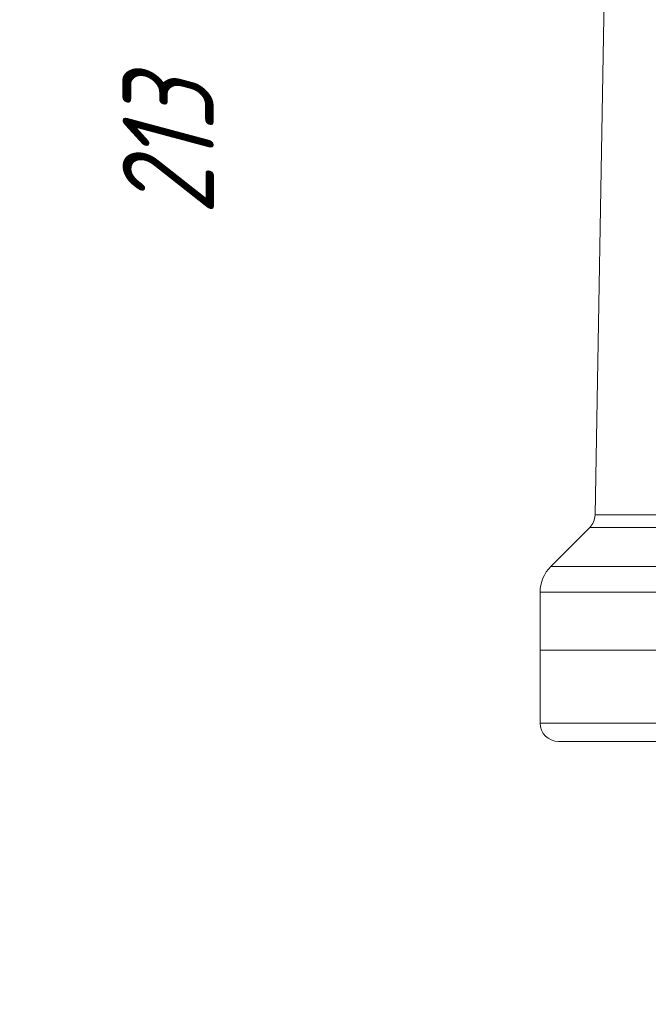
# Model space of a CAD drawing. Header units: millimetres. Extents: x -104 to 382, y -287 to 233.
# Tile 34 of 45: x -104 to -70, y 62 to 116. Entities that reach past the tile are written whole.
import ezdxf

# ---------------------------------------------------------------- set-up
doc = ezdxf.new("R2010")
doc.units = ezdxf.units.MM
doc.linetypes.add('K5LT_BASIC', pattern=[0])
doc.linetypes.add('K5LT_THIN', pattern=[0])
doc.styles.add('KDIMTEXTSTYLE', font='GOST_AU.SHX', dxfattribs={"width": 0.96, "oblique": 15, "height": 5})
doc.dimstyles.new('KDIMSTYLE (1.00)', dxfattribs={"dimtxt": 5, "dimasz": 1, "dimexe": 2, "dimexo": 0, "dimgap": 1, "dimtad": 1, "dimtxsty": 'KDIMTEXTSTYLE', "dimsah": 1, "dimcen": 0, "dimdle": 1, "dimadec": 0, "dimazin": 0, "dimtfac": 0.667, "dimtmove": 0, "dimatfit": 3, "dimfxl": 1, "dimtvp": 1, "dimtolj": 1, "dimtzin": 0, "dimarcsym": 0})

# ---------------------------------------------------------------- blocks, each defined once
blk = doc.blocks.new('KDIMARROW_01')
blk.add_hatch(color=0).paths.add_polyline_path([(0, 0), (-5, 0.658), (-4.5, 0), (-5, -0.658)])
at = {"color": 0, "linetype": 'K5LT_THIN', "lineweight": 18}
for p, q in [((-4.5, 0), (-5, 0.658)), ((-5, 0.658), (0, 0)), ((0, 0), (-5, -0.658)), ((-5, -0.658), (-4.5, 0)), ((0, 0), (-1, 0))]:
    blk.add_line(p, q, dxfattribs=at)

msp = doc.modelspace()

# ---------------------------------------------------------------- linework, layer by layer
at = {"color": 150, "linetype": 'K5LT_BASIC', "lineweight": 20, "true_color": 0x0080ff}
for p, q in [((-70.49, 203.64), (-72.493, 88.904)), ((-72.786, 88.214), (-74.914, 86.086)), ((-75.5, 81.5), (-75.5, 84.672)), ((-75.5, 77.5), (-75.5, 81.5)), ((-68.5, 76.5), (-74.5, 76.5))]:
    msp.add_line(p, q, dxfattribs=at)
at = {"color": 7, "linetype": 'K5LT_THIN', "lineweight": 18}
for p, q in [((-66.586, 88.904), (-72.493, 88.904)), ((-72.786, 88.214), (-66.854, 88.214)), ((-66.873, 86.086), (-74.914, 86.086)), ((-75.5, 84.672), (-66.624, 84.672)), ((-75.5, 81.5), (-66.745, 81.5)), ((-66.745, 77.5), (-75.5, 77.5))]:
    msp.add_line(p, q, dxfattribs=at)
at = {"color": 150, "linetype": 'K5LT_BASIC', "lineweight": 20, "true_color": 0x0080ff}
for centre, radius, start, end in [((-73.493, 88.921), 1, 315, 359), ((-73.5, 84.672), 2, 135, 180), ((-74.5, 77.5), 1, 180, 270)]:
    msp.add_arc(centre, radius, start, end, dxfattribs=at)

# ---------------------------------------------------------------- dimensions: what is measured, and where the dimension line sits
at = {"color": 7}
msp.add_linear_dim(base=(-95.856, 215.5), p1=(-29.524, 2.5), p2=(0, 215.5), angle=90, location=(-95.856, 109), dimstyle='KDIMSTYLE (1.00)', override={"dimexo": 0, "dimpost": '\\H5.0;\\W0.965;\\Q15;<>', "dimblk1": 'KDIMARROW_01', "dimblk2": 'KDIMARROW_01', "dimse1": 0, "dimse2": 0, "dimclrt": 7, "dimtolj": 1}, dxfattribs=at).render()

doc.saveas('drawing.dxf')
